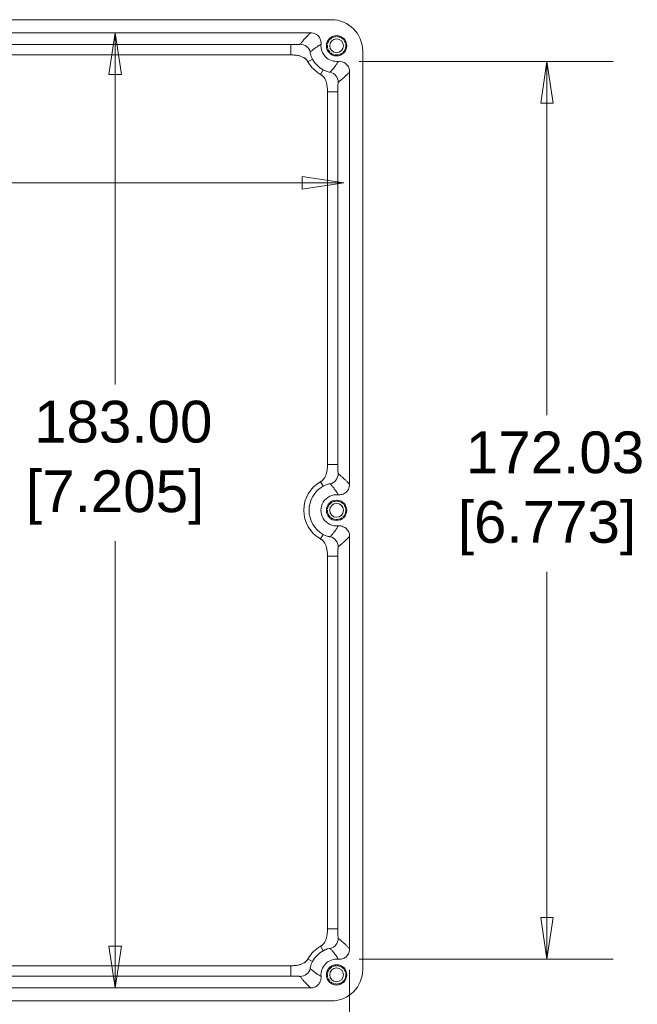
# Model space of a CAD drawing. Header units: millimetres. Extents: x 36 to 1079, y 38 to 827.
# Tile 7 of 11: x 624 to 742, y 284 to 472. Entities that reach past the tile are written whole.
import ezdxf

# ---------------------------------------------------------------- set-up
doc = ezdxf.new("R2010")
doc.units = ezdxf.units.MM
doc.header["$LTSCALE"] = 4
doc.linetypes.add('DASHED', pattern=[0.2067, 0.1654, -0.0413])
for name, color, linetype, lineweight in [('Dimension (ANSI)', 7, 'Continuous', 9), ('Hidden Narrow (ANSI)', 7, 'DASHED', 9), ('Visible (ANSI)', 7, 'Continuous', 9), ('Visible Narrow (ANSI)', 7, 'Continuous', 9)]:
    doc.layers.add(name, color=color, linetype=linetype, lineweight=lineweight)
doc.styles.add('Note Text (ANSI)', font='arial.ttf')
doc.dimstyles.new('Default - mm (ANSI)', dxfattribs={"dimscale": 4, "dimtxt": 2, "dimasz": 2, "dimexe": 3.175, "dimexo": 1, "dimgap": 0.8, "dimtad": 0, "dimtih": 1, "dimtoh": 1, "dimrnd": 1e-08, "dimzin": 4, "dimdsep": 46, "dimtxsty": 'Note Text (ANSI)', "dimblk": 'Filled-1', "dimcen": 0.09, "dimdle": 10, "dimclrd": 256, "dimclre": 256, "dimclrt": 256, "dimadec": 1, "dimazin": 0, "dimtfac": 1.524, "dimtofl": 0, "dimtmove": 0, "dimatfit": 3, "dimfxl": 0, "dimtolj": 1, "dimtzin": 0, "dimlwd": -1, "dimlwe": -1, "dimarcsym": 0})

# ---------------------------------------------------------------- blocks, each defined once
blk = doc.blocks.new('Filled-1')
at = {"color": 0}
for p, q in [((0, 0), (-1, 0.15)), ((-1, 0.15), (-1, -0.15)), ((-1, 0), (0, 0)), ((-1, -0.15), (0, 0))]:
    blk.add_line(p, q, dxfattribs=at)
at = {"color": 0, "flags": 128}
blk.add_lwpolyline([(-1, -0.15), (0, 0), (-1, 0.15), (-1, -0.15)], dxfattribs=at)
at = {"color": 0}
blk.add_solid([(-1, -0.15), (0, 0), (-1, 0.15), (-1, -0.15)], dxfattribs=at)
blk = doc.blocks.new('*D22')
at = {"layer": 'Defpoints', "color": 0, "transparency": 16777216}
for p in [(503.81, 462.34), (686.8, 462.34), (685.7, 441.06)]:
    blk.add_point(p, dxfattribs=at)
at = {"layer": 'Dimension (ANSI)', "transparency": 16777216}
for p, q in [((510.7, 441.06), (568.74, 441.06)), ((677.7, 441.06), (611.89, 441.06))]:
    blk.add_line(p, q, dxfattribs=at)
at = {"layer": 'Dimension (ANSI)', "transparency": 16777216, "xscale": 8, "yscale": 8, "zscale": 8, "rotation": 180}
blk.add_blockref('Filled-1', (502.7, 441.06), dxfattribs=at)
at = {"layer": 'Dimension (ANSI)', "transparency": 16777216, "xscale": 8, "yscale": 8, "zscale": 8}
blk.add_blockref('Filled-1', (685.7, 441.06), dxfattribs=at)
at = {"layer": 'Dimension (ANSI)', "transparency": 16777216, "insert": (590.32, 441.06), "char_height": 8, "attachment_point": 5, "style": 'Note Text (ANSI)'}
blk.add_mtext('\\A1; 183.00\\P[7.205]', dxfattribs=at)
blk = doc.blocks.new('*D23')
at = {"layer": 'Defpoints', "color": 0, "transparency": 16777216}
for p in [(684.61, 464.33), (684.61, 292.3), (724.61, 292.3)]:
    blk.add_point(p, dxfattribs=at)
at = {"layer": 'Dimension (ANSI)', "transparency": 16777216}
for p, q in [((688.61, 464.33), (737.31, 464.33)), ((724.61, 456.33), (724.61, 396.56)), ((724.61, 300.3), (724.61, 366.54)), ((688.61, 292.3), (737.31, 292.3))]:
    blk.add_line(p, q, dxfattribs=at)
at = {"layer": 'Dimension (ANSI)', "transparency": 16777216, "xscale": 8, "yscale": 8, "zscale": 8}
for p, rotation in [((724.61, 464.33), 90), ((724.61, 292.3), 270)]:
    blk.add_blockref('Filled-1', p, dxfattribs=dict(at, rotation=rotation))
at = {"layer": 'Dimension (ANSI)', "transparency": 16777216, "insert": (724.61, 381.55), "char_height": 8, "attachment_point": 5, "style": 'Note Text (ANSI)'}
blk.add_mtext('\\A1; 172.03\\P[6.773]', dxfattribs=at)
blk = doc.blocks.new('*D24')
at = {"layer": 'Defpoints', "color": 0, "transparency": 16777216}
for p in [(503.81, 294.29), (686.8, 294.29), (686.8, 264.01)]:
    blk.add_point(p, dxfattribs=at)
at = {"layer": 'Dimension (ANSI)', "transparency": 16777216}
for p, q in [((503.81, 290.29), (503.81, 251.31)), ((686.8, 290.29), (686.8, 251.31)), ((511.81, 264.01), (574.24, 264.01)), ((678.8, 264.01), (617.39, 264.01))]:
    blk.add_line(p, q, dxfattribs=at)
at = {"layer": 'Dimension (ANSI)', "transparency": 16777216, "xscale": 8, "yscale": 8, "zscale": 8, "rotation": 180}
blk.add_blockref('Filled-1', (503.81, 264.01), dxfattribs=at)
at = {"layer": 'Dimension (ANSI)', "transparency": 16777216, "xscale": 8, "yscale": 8, "zscale": 8}
blk.add_blockref('Filled-1', (686.8, 264.01), dxfattribs=at)
at = {"layer": 'Dimension (ANSI)', "transparency": 16777216, "insert": (595.82, 264.01), "char_height": 8, "attachment_point": 5, "style": 'Note Text (ANSI)'}
blk.add_mtext('\\A1; 183.00\\P[7.205]', dxfattribs=at)
blk = doc.blocks.new('*D25')
at = {"layer": 'Defpoints', "color": 0, "transparency": 16777216}
for p in [(679.33, 469.81), (641.87, 286.82), (679.33, 286.82)]:
    blk.add_point(p, dxfattribs=at)
at = {"layer": 'Dimension (ANSI)', "transparency": 16777216}
for p, q in [((641.87, 461.81), (641.87, 402.44)), ((641.87, 294.82), (641.87, 372.42))]:
    blk.add_line(p, q, dxfattribs=at)
at = {"layer": 'Dimension (ANSI)', "transparency": 16777216, "xscale": 8, "yscale": 8, "zscale": 8}
for p, rotation in [((641.87, 469.81), 90), ((641.87, 286.82), 270)]:
    blk.add_blockref('Filled-1', p, dxfattribs=dict(at, rotation=rotation))
at = {"layer": 'Dimension (ANSI)', "transparency": 16777216, "insert": (641.87, 387.43), "char_height": 8, "attachment_point": 5, "style": 'Note Text (ANSI)'}
blk.add_mtext('\\A1; 183.00\\P[7.205]', dxfattribs=at)

msp = doc.modelspace()

# ---------------------------------------------------------------- linework, layer by layer
at = {"layer": 'Hidden Narrow (ANSI)'}
for centre in [(684.306, 467.314), (684.306, 378.314), (684.306, 289.314)]:
    msp.add_circle(centre, 1.753, dxfattribs=at)
at = {"layer": 'Visible (ANSI)'}
for p, q in [((683.311, 472.314), (507.302, 472.314)), ((600.28, 469.812), (679.333, 469.812)), ((689.306, 290.309), (689.306, 466.318)), ((686.805, 462.34), (686.805, 383.287)), ((686.805, 373.34), (686.805, 294.287)), ((679.333, 286.816), (600.28, 286.816)), ((507.302, 284.314), (683.311, 284.314))]:
    msp.add_line(p, q, dxfattribs=at)
for centre, radius in [((684.306, 467.314), 1.95), ((684.306, 467.314), 1.321), ((684.306, 378.314), 1.95), ((684.306, 378.314), 1.321), ((684.306, 289.314), 1.95), ((684.306, 289.314), 1.321)]:
    msp.add_circle(centre, radius, dxfattribs=at)
for centre, start, end in [((684.306, 467.314), 174.26339, 275.73661), ((684.306, 378.314), 84.26339, 275.73661), ((684.306, 289.314), 84.26339, 185.73661)]:
    msp.add_arc(centre, 3, start, end, dxfattribs=at)
for centre, major_axis in [((683.302, 466.309), (4.249, 4.249)), ((683.302, 290.318), (4.249, -4.249))]:
    msp.add_ellipse(centre, major_axis=major_axis, ratio=0.9985275, start_param=5.498524, end_param=7.0678467, dxfattribs=at)
for points, knots in [([(681.321, 467.614), (681.348, 467.873), (681.323, 468.135), (681.174, 468.634), (681.052, 468.867), (680.725, 469.272), (680.523, 469.44), (680.149, 469.646), (679.992, 469.708), (679.667, 469.791), (679.501, 469.812), (679.333, 469.812)], [0, 0, 0, 0, 0.07821197, 0.07821197, 0.15628979, 0.15628979, 0.23430602, 0.23430602, 0.28457284, 0.28457284, 0.33485104, 0.33485104, 0.33485104, 0.33485104]), ([(686.805, 462.34), (686.805, 462.601), (686.754, 462.859), (686.556, 463.341), (686.411, 463.56), (686.045, 463.93), (685.828, 464.078), (685.435, 464.245), (685.273, 464.291), (684.941, 464.341), (684.773, 464.346), (684.606, 464.329)], [0, 0, 0, 0, 0.07820061, 0.07820061, 0.15626443, 0.15626443, 0.23426596, 0.23426596, 0.28455778, 0.28455778, 0.3348508, 0.3348508, 0.3348508, 0.3348508]), ([(684.606, 381.299), (684.866, 381.273), (685.128, 381.298), (685.627, 381.446), (685.859, 381.569), (686.264, 381.896), (686.433, 382.097), (686.639, 382.472), (686.7, 382.628), (686.784, 382.953), (686.805, 383.12), (686.805, 383.287)], [0, 0, 0, 0, 0.07821197, 0.07821197, 0.15628979, 0.15628979, 0.23430602, 0.23430602, 0.28457284, 0.28457284, 0.33485104, 0.33485104, 0.33485104, 0.33485104]), ([(686.805, 373.34), (686.805, 373.601), (686.754, 373.859), (686.556, 374.341), (686.411, 374.56), (686.045, 374.93), (685.828, 375.078), (685.435, 375.245), (685.273, 375.291), (684.941, 375.341), (684.773, 375.346), (684.606, 375.329)], [0, 0, 0, 0, 0.07820061, 0.07820061, 0.15626443, 0.15626443, 0.23426596, 0.23426596, 0.28455778, 0.28455778, 0.3348508, 0.3348508, 0.3348508, 0.3348508]), ([(684.606, 292.299), (684.866, 292.273), (685.128, 292.298), (685.627, 292.446), (685.859, 292.569), (686.264, 292.896), (686.433, 293.097), (686.639, 293.472), (686.7, 293.628), (686.784, 293.953), (686.805, 294.12), (686.805, 294.287)], [0, 0, 0, 0, 0.07821197, 0.07821197, 0.15628979, 0.15628979, 0.23430602, 0.23430602, 0.28457284, 0.28457284, 0.33485104, 0.33485104, 0.33485104, 0.33485104]), ([(679.333, 286.816), (679.594, 286.816), (679.852, 286.867), (680.334, 287.064), (680.553, 287.209), (680.923, 287.575), (681.07, 287.792), (681.238, 288.185), (681.284, 288.347), (681.334, 288.679), (681.338, 288.847), (681.321, 289.014)], [0, 0, 0, 0, 0.07820061, 0.07820061, 0.15626443, 0.15626443, 0.23426596, 0.23426596, 0.28455778, 0.28455778, 0.3348508, 0.3348508, 0.3348508, 0.3348508])]:
    msp.add_open_spline(points, degree=3, knots=knots, dxfattribs=at)
at = {"layer": 'Visible Narrow (ANSI)'}
for p, q in [((675.508, 467.562), (604.105, 467.562)), ((675.508, 465.563), (675.508, 467.562)), ((604.105, 465.563), (675.508, 465.563)), ((678.82, 464.244), (679.692, 464.732)), ((681.237, 461.828), (681.725, 462.7)), ((682.556, 458.516), (682.556, 387.112)), ((682.556, 458.516), (684.554, 458.516)), ((684.554, 387.112), (684.554, 458.516)), ((682.556, 387.112), (684.554, 387.112)), ((681.237, 383.8), (681.725, 382.928)), ((681.237, 372.828), (681.725, 373.7)), ((682.556, 369.516), (682.556, 298.112)), ((684.554, 369.516), (682.556, 369.516)), ((684.554, 298.112), (684.554, 369.516)), ((684.554, 298.112), (682.556, 298.112)), ((681.725, 293.928), (681.237, 294.8)), ((675.508, 291.064), (604.105, 291.064)), ((675.508, 289.066), (675.508, 291.064)), ((679.692, 291.895), (678.82, 292.383)), ((604.105, 289.066), (675.508, 289.066))]:
    msp.add_line(p, q, dxfattribs=at)
for centre, radius, start, end in [((684.306, 467.314), 6.286, 209.22662, 240.77338), ((684.306, 467.314), 5.287, 209.22662, 240.77338), ((684.306, 378.314), 6.286, 119.22662, 240.77338), ((684.306, 378.314), 5.287, 119.22662, 240.77338), ((684.306, 289.314), 6.286, 119.22662, 150.77338), ((684.306, 289.314), 5.287, 119.22662, 150.77338)]:
    msp.add_arc(centre, radius, start, end, dxfattribs=at)
for centre, major_axis in [((677.319, 465.623), (-1.572, 1.237)), ((682.616, 460.326), (-1.237, 1.572)), ((682.616, 385.301), (1.237, 1.572)), ((682.616, 371.326), (-1.237, 1.572)), ((682.616, 296.301), (1.237, 1.572)), ((677.319, 291.005), (1.572, 1.237))]:
    msp.add_ellipse(centre, major_axis=major_axis, ratio=0.9988073, start_param=4.046281, end_param=5.378497, dxfattribs=at)
for points, knots in [([(679.333, 469.812), (679.199, 469.691), (679.071, 469.57), (678.811, 469.317), (678.681, 469.185), (678.476, 468.97), (678.398, 468.887), (678.275, 468.753), (678.228, 468.702), (678.089, 468.547), (677.998, 468.443), (677.768, 468.175), (677.63, 468.01), (677.437, 467.77), (677.378, 467.696), (677.319, 467.621)], [-6.2584345, -6.2584345, -6.2584345, -6.2584345, -5.3123344, -5.3123344, -4.278932, -4.278932, -3.6330555, -3.6330555, -3.2293826, -3.2293826, -2.422037, -2.422037, -1.1302839, -1.1302839, -0.5487411, -0.5487411, -0.5487411, -0.5487411]), ([(679.692, 464.732), (679.636, 464.833), (679.587, 464.93), (679.5, 465.114), (679.463, 465.201), (679.368, 465.446), (679.325, 465.587), (679.267, 465.82), (679.252, 465.911), (679.243, 466.041), (679.248, 466.08), (679.262, 466.093)], [0, 0, 0, 0, 0.125, 0.125, 0.25, 0.25, 0.5, 0.5, 0.75, 0.75, 1, 1, 1, 1]), ([(679.262, 466.093), (679.324, 466.152), (679.387, 466.21), (679.592, 466.395), (679.737, 466.52), (679.978, 466.718), (680.073, 466.793), (680.217, 466.903), (680.265, 466.939), (680.392, 467.033), (680.471, 467.089), (680.679, 467.233), (680.81, 467.318), (681.068, 467.474), (681.193, 467.546), (681.321, 467.614)], [0.5487411, 0.5487411, 0.5487411, 0.5487411, 1.1302839, 1.1302839, 2.422037, 2.422037, 3.2293826, 3.2293826, 3.6330555, 3.6330555, 4.278932, 4.278932, 5.3123344, 5.3123344, 6.2584345, 6.2584345, 6.2584345, 6.2584345]), ([(684.606, 464.329), (684.54, 464.203), (684.469, 464.079), (684.294, 463.79), (684.186, 463.627), (684.004, 463.369), (683.932, 463.272), (683.822, 463.128), (683.785, 463.08), (683.688, 462.958), (683.627, 462.883), (683.467, 462.692), (683.367, 462.576), (683.206, 462.398), (683.146, 462.333), (683.086, 462.269)], [0.2003308, 0.2003308, 0.2003308, 0.2003308, 1.1302835, 1.1302835, 2.4220362, 2.4220362, 3.2293815, 3.2293815, 3.6330542, 3.6330542, 4.2789305, 4.2789305, 5.3123326, 5.3123326, 5.9100219, 5.9100219, 5.9100219, 5.9100219]), ([(683.086, 462.269), (683.073, 462.255), (683.034, 462.25), (682.904, 462.259), (682.813, 462.274), (682.58, 462.332), (682.439, 462.375), (682.194, 462.471), (682.106, 462.508), (681.922, 462.594), (681.826, 462.643), (681.725, 462.7)], [0, 0, 0, 0, 0.25, 0.25, 0.5, 0.5, 0.75, 0.75, 0.875, 0.875, 1, 1, 1, 1]), ([(684.614, 460.326), (684.691, 460.387), (684.767, 460.448), (684.976, 460.616), (685.108, 460.725), (685.323, 460.908), (685.405, 460.979), (685.539, 461.097), (685.591, 461.143), (685.746, 461.282), (685.849, 461.376), (686.118, 461.629), (686.283, 461.791), (686.567, 462.083), (686.686, 462.209), (686.805, 462.34)], [-5.9100219, -5.9100219, -5.9100219, -5.9100219, -5.3123326, -5.3123326, -4.2789305, -4.2789305, -3.6330542, -3.6330542, -3.2293815, -3.2293815, -2.4220362, -2.4220362, -1.1302835, -1.1302835, -0.2003308, -0.2003308, -0.2003308, -0.2003308]), ([(686.805, 383.287), (686.684, 383.421), (686.563, 383.549), (686.31, 383.809), (686.177, 383.939), (685.963, 384.145), (685.88, 384.222), (685.746, 384.345), (685.694, 384.392), (685.539, 384.531), (685.436, 384.622), (685.168, 384.853), (685.003, 384.99), (684.763, 385.183), (684.689, 385.243), (684.614, 385.301)], [-6.2584345, -6.2584345, -6.2584345, -6.2584345, -5.3123344, -5.3123344, -4.278932, -4.278932, -3.6330555, -3.6330555, -3.2293826, -3.2293826, -2.422037, -2.422037, -1.1302839, -1.1302839, -0.5487411, -0.5487411, -0.5487411, -0.5487411]), ([(681.725, 382.928), (681.826, 382.984), (681.922, 383.034), (682.106, 383.12), (682.194, 383.157), (682.439, 383.252), (682.58, 383.296), (682.813, 383.353), (682.904, 383.368), (683.034, 383.377), (683.073, 383.372), (683.086, 383.359)], [0, 0, 0, 0, 0.125, 0.125, 0.25, 0.25, 0.5, 0.5, 0.75, 0.75, 1, 1, 1, 1]), ([(683.086, 383.359), (683.144, 383.296), (683.202, 383.233), (683.388, 383.028), (683.513, 382.883), (683.711, 382.642), (683.786, 382.547), (683.896, 382.404), (683.932, 382.355), (684.025, 382.228), (684.082, 382.149), (684.225, 381.941), (684.311, 381.81), (684.467, 381.553), (684.539, 381.427), (684.606, 381.299)], [0.5487411, 0.5487411, 0.5487411, 0.5487411, 1.1302839, 1.1302839, 2.422037, 2.422037, 3.2293826, 3.2293826, 3.6330555, 3.6330555, 4.278932, 4.278932, 5.3123344, 5.3123344, 6.2584345, 6.2584345, 6.2584345, 6.2584345]), ([(683.086, 373.269), (683.073, 373.255), (683.034, 373.25), (682.904, 373.259), (682.813, 373.274), (682.58, 373.332), (682.439, 373.375), (682.194, 373.471), (682.106, 373.508), (681.922, 373.594), (681.826, 373.643), (681.725, 373.7)], [0, 0, 0, 0, 0.25, 0.25, 0.5, 0.5, 0.75, 0.75, 0.875, 0.875, 1, 1, 1, 1]), ([(684.606, 375.329), (684.54, 375.203), (684.469, 375.079), (684.294, 374.79), (684.186, 374.627), (684.004, 374.369), (683.932, 374.272), (683.822, 374.128), (683.785, 374.08), (683.688, 373.958), (683.627, 373.883), (683.467, 373.692), (683.367, 373.576), (683.206, 373.398), (683.146, 373.333), (683.086, 373.269)], [0.2003308, 0.2003308, 0.2003308, 0.2003308, 1.1302835, 1.1302835, 2.4220362, 2.4220362, 3.2293815, 3.2293815, 3.6330542, 3.6330542, 4.2789305, 4.2789305, 5.3123326, 5.3123326, 5.9100219, 5.9100219, 5.9100219, 5.9100219]), ([(684.614, 371.326), (684.691, 371.387), (684.767, 371.448), (684.976, 371.616), (685.108, 371.725), (685.323, 371.908), (685.405, 371.979), (685.539, 372.097), (685.591, 372.143), (685.746, 372.282), (685.849, 372.376), (686.118, 372.629), (686.283, 372.791), (686.567, 373.083), (686.686, 373.209), (686.805, 373.34)], [-5.9100219, -5.9100219, -5.9100219, -5.9100219, -5.3123326, -5.3123326, -4.2789305, -4.2789305, -3.6330542, -3.6330542, -3.2293815, -3.2293815, -2.4220362, -2.4220362, -1.1302835, -1.1302835, -0.2003308, -0.2003308, -0.2003308, -0.2003308]), ([(686.805, 294.287), (686.684, 294.421), (686.563, 294.549), (686.31, 294.809), (686.177, 294.939), (685.963, 295.145), (685.88, 295.222), (685.746, 295.345), (685.694, 295.392), (685.539, 295.531), (685.436, 295.622), (685.168, 295.853), (685.003, 295.99), (684.763, 296.183), (684.689, 296.243), (684.614, 296.301)], [-6.2584345, -6.2584345, -6.2584345, -6.2584345, -5.3123344, -5.3123344, -4.278932, -4.278932, -3.6330555, -3.6330555, -3.2293826, -3.2293826, -2.422037, -2.422037, -1.1302839, -1.1302839, -0.5487411, -0.5487411, -0.5487411, -0.5487411]), ([(681.725, 293.928), (681.826, 293.984), (681.922, 294.034), (682.106, 294.12), (682.194, 294.157), (682.439, 294.252), (682.58, 294.296), (682.813, 294.353), (682.904, 294.368), (683.034, 294.377), (683.073, 294.372), (683.086, 294.359)], [0, 0, 0, 0, 0.125, 0.125, 0.25, 0.25, 0.5, 0.5, 0.75, 0.75, 1, 1, 1, 1]), ([(683.086, 294.359), (683.144, 294.296), (683.202, 294.233), (683.388, 294.028), (683.513, 293.883), (683.711, 293.642), (683.786, 293.547), (683.896, 293.404), (683.932, 293.355), (684.025, 293.228), (684.082, 293.149), (684.225, 292.941), (684.311, 292.81), (684.467, 292.553), (684.539, 292.427), (684.606, 292.299)], [0.5487411, 0.5487411, 0.5487411, 0.5487411, 1.1302839, 1.1302839, 2.422037, 2.422037, 3.2293826, 3.2293826, 3.6330555, 3.6330555, 4.278932, 4.278932, 5.3123344, 5.3123344, 6.2584345, 6.2584345, 6.2584345, 6.2584345]), ([(679.262, 290.535), (679.248, 290.547), (679.243, 290.586), (679.252, 290.716), (679.267, 290.807), (679.325, 291.04), (679.368, 291.181), (679.463, 291.427), (679.5, 291.514), (679.587, 291.698), (679.636, 291.795), (679.692, 291.895)], [0, 0, 0, 0, 0.25, 0.25, 0.5, 0.5, 0.75, 0.75, 0.875, 0.875, 1, 1, 1, 1]), ([(681.321, 289.014), (681.195, 289.08), (681.072, 289.151), (680.783, 289.326), (680.62, 289.434), (680.362, 289.616), (680.265, 289.688), (680.121, 289.798), (680.073, 289.835), (679.95, 289.932), (679.876, 289.993), (679.685, 290.153), (679.569, 290.253), (679.39, 290.415), (679.326, 290.474), (679.262, 290.535)], [0.2003308, 0.2003308, 0.2003308, 0.2003308, 1.1302835, 1.1302835, 2.4220362, 2.4220362, 3.2293815, 3.2293815, 3.6330542, 3.6330542, 4.2789305, 4.2789305, 5.3123326, 5.3123326, 5.9100219, 5.9100219, 5.9100219, 5.9100219]), ([(677.319, 289.006), (677.379, 288.93), (677.44, 288.853), (677.609, 288.645), (677.718, 288.512), (677.9, 288.298), (677.972, 288.215), (678.09, 288.081), (678.135, 288.029), (678.274, 287.874), (678.369, 287.771), (678.622, 287.503), (678.784, 287.337), (679.075, 287.053), (679.202, 286.934), (679.333, 286.816)], [-5.9100219, -5.9100219, -5.9100219, -5.9100219, -5.3123326, -5.3123326, -4.2789305, -4.2789305, -3.6330542, -3.6330542, -3.2293815, -3.2293815, -2.4220362, -2.4220362, -1.1302835, -1.1302835, -0.2003308, -0.2003308, -0.2003308, -0.2003308])]:
    msp.add_open_spline(points, degree=3, knots=knots, dxfattribs=at)
for points in [[(677.319, 467.621), (677.272, 467.562), (675.508, 467.562)], [(675.508, 465.563), (678.082, 465.563), (678.82, 464.244)], [(681.237, 461.828), (682.556, 461.09), (682.556, 458.516)], [(684.554, 458.516), (684.554, 460.279), (684.614, 460.326)], [(682.556, 387.112), (682.556, 384.538), (681.237, 383.8)], [(684.614, 385.301), (684.554, 385.348), (684.554, 387.112)], [(681.237, 372.828), (682.556, 372.09), (682.556, 369.516)], [(684.554, 369.516), (684.554, 371.279), (684.614, 371.326)], [(682.556, 298.112), (682.556, 295.538), (681.237, 294.8)], [(684.614, 296.301), (684.554, 296.348), (684.554, 298.112)], [(678.82, 292.383), (678.082, 291.064), (675.508, 291.064)], [(675.508, 289.066), (677.272, 289.066), (677.319, 289.006)]]:
    msp.add_open_spline(points, degree=2, dxfattribs=at)

# ---------------------------------------------------------------- dimensions: what is measured, and where the dimension line sits
at = {"layer": 'Dimension (ANSI)'}
for base, p1, p2, angle, text, override, picture, middle in [((641.868, 286.816), (679.333, 469.812), (679.333, 286.816), 90, ' <>\\X[7.205]', {"dimgap": 0.8, "dimdec": 2, "dimpost": '\\X', "dimse1": 1, "dimse2": 1, "dimtol": 0, "dimlim": 0, "dimtp": 0, "dimtm": 0, "dimtdec": 2, "dimatfit": 1}, '*D25', (641.868, 387.431)), ((724.606, 292.299), (684.606, 464.329), (684.606, 292.299), 90, ' <>\\X[6.773]', {"dimgap": 0.8, "dimdec": 2, "dimpost": '\\X', "dimtol": 0, "dimlim": 0, "dimtp": 0, "dimtm": 0, "dimtdec": 2, "dimatfit": 1}, '*D23', (724.606, 381.548)), ((685.696, 441.058), (503.808, 462.34), (686.805, 462.34), 180, ' <>\\X[7.205]', {"dimgap": 0.8, "dimtih": 0, "dimtoh": 0, "dimdec": 2, "dimpost": '\\X', "dimse1": 1, "dimse2": 1, "dimtol": 0, "dimlim": 0, "dimtp": 0, "dimtm": 0, "dimtdec": 2, "dimatfit": 1}, '*D22', (590.317, 441.058)), ((686.805, 264.009), (503.808, 294.287), (686.805, 294.287), 180, ' <>\\X[7.205]', {"dimgap": 0.8, "dimtih": 0, "dimtoh": 0, "dimdec": 2, "dimpost": '\\X', "dimtol": 0, "dimlim": 0, "dimtp": 0, "dimtm": 0, "dimtdec": 2, "dimatfit": 1}, '*D24', (595.816, 264.009))]:
    dim = msp.add_linear_dim(base=base, p1=p1, p2=p2, angle=angle, text=text, dimstyle='Default - mm (ANSI)', override=override, dxfattribs=at)
    dim.commit()
    dim.dimension.update_dxf_attribs({"geometry": picture, "text_midpoint": middle, "dimtype": 160})

doc.saveas('drawing.dxf')
